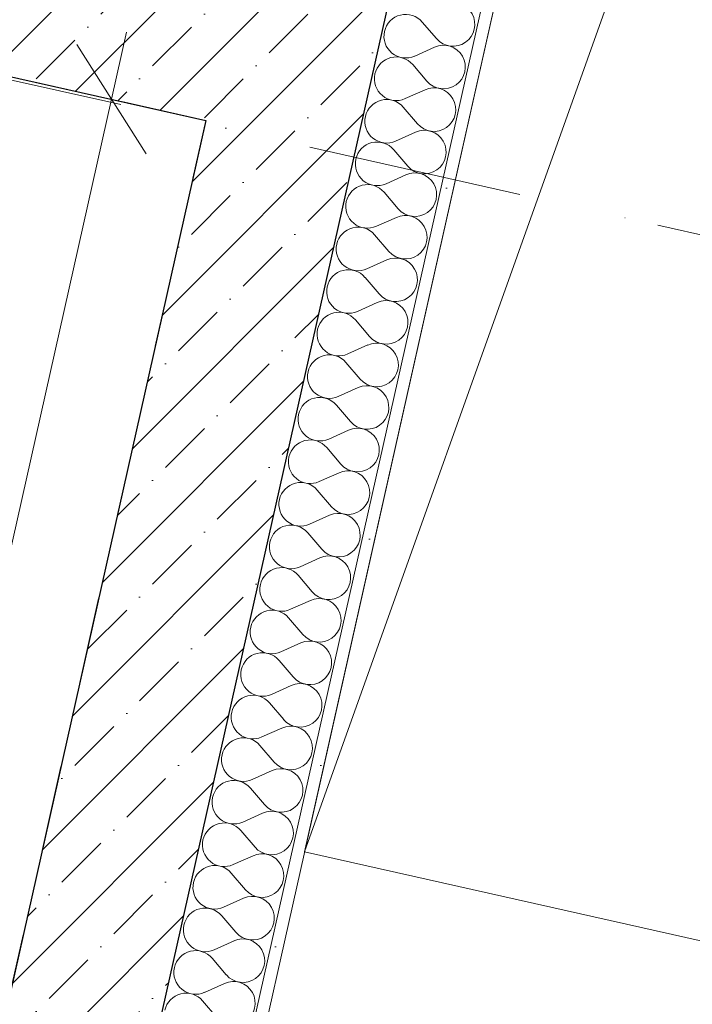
# Model space of a CAD drawing. Header units: millimetres. Extents: x -7213913 to -6930480, y 6129472 to 6353620.
# Tile 205 of 256: x -7184264 to -7183162, y 6176037 to 6177649. Entities that reach past the tile are written whole.
import ezdxf
from ezdxf.enums import TextEntityAlignment as Align

# ---------------------------------------------------------------- set-up
doc = ezdxf.new("R2010")
doc.units = ezdxf.units.MM
doc.header["$MEASUREMENT"] = 0
doc.linetypes.add('короткая штриховая', pattern=[282.222222, 141.111111, -141.111111])
doc.linetypes.add('Штрихпунктирная', pattern=[670.277762, 352.777767, -176.388884, 0, -141.111112])
for name, color, linetype, lineweight in [('АР-вертикальная связь - Лифт.АР_Ном._пера__120', 7, 'Continuous', 0), ('АР-Стены_внешние_.АР_Ном._пера__1', 7, 'Continuous', 0), ('АР-Стены_внутренние_пилоны.АР_Ном._пера__1', 7, 'Continuous', 30), ('АР-Чертеж-Оси_Осевые размеры.АР_Ном._пера__120', 7, 'Continuous', 0), ('АР-Чертеж-Размеры.АР_Ном._пера__1', 7, 'Continuous', 0), ('ИОС-Шахты и отверстия.АР_Ном._пера__1', 7, 'Continuous', 0)]:
    doc.layers.add(name, color=color, linetype=linetype, lineweight=lineweight)
for name, color, linetype in [('АР-Стены_внешние_.АР', 7, 'Continuous'), ('АР-Стены_внутренние_пилоны.АР', 7, 'Continuous'), ('АР-Чертеж-Оси_Осевые размеры.АР', 7, 'Continuous'), ('АР-Чертеж-Размеры.АР', 7, 'Continuous'), ('ИОС-Шахты и отверстия.АР', 7, 'Continuous')]:
    doc.layers.add(name, color=color, linetype=linetype)
doc.styles.add('РЎР“Р•РќР•Р\xa0Р\x98Р\xa0_РЎРўР\x98Р›Р¬_3', font='GOST_Common.ttf')
doc.styles.add('РЎР“Р•РќР•Р\xa0Р\x98Р\xa0_РЎРўР\x98Р›Р¬_5', font='GOTHIC.TTF')
doc.dimstyles.new('СГЕНЕРИР_СТИЛЬ__3', dxfattribs={"dimtxt": 129.999995, "dimasz": 142.5, "dimexe": 0.18, "dimexo": 300000, "dimgap": 0, "dimtad": 1, "dimdec": 0, "dimzin": 0, "dimdsep": 46, "dimtxsty": 'РЎР“Р•РќР•Р\xa0Р\x98Р\xa0_РЎРўР\x98Р›Р¬_3', "dimblk": 'ARROWHEAD_6', "dimblk1": 'ARROWHEAD_6', "dimblk2": 'ARROWHEAD_6', "dimcen": 0.09, "dimclrd": 7, "dimclre": 7, "dimclrt": 7, "dimazin": 0, "dimtfac": 1, "dimtdec": 4, "dimtmove": 0, "dimatfit": 3, "dimfxl": 1, "dimtolj": 1, "dimtzin": 0, "dimarcsym": 0})
pattern_1 = [(45, (-6566190.34, 6562677.8), (-84.852814, 84.852814), []), (45, (-6566232.77, 6562720.22), (-84.852814, 84.852814), [90, -30, 0, -30])]

# ---------------------------------------------------------------- blocks, each defined once
blk = doc.blocks.new('Символ Проема в Полу 21[148]_10', base_point=(-7183797.2, 6176286.5))
at = {"layer": 'ИОС-Шахты и отверстия.АР_Ном._пера__1', "color": 7, "linetype": 'Continuous', "lineweight": 0, "flags": 128}
for points in [[(-7183797.2, 6176286.5), (-7183123.8, 6179284.7), (-7182245.7, 6179087.5), (-7182869.6, 6178883.2)], [(-7182869.6, 6178883.2), (-7182245.7, 6179087.5), (-7182919, 6176089.3), (-7183797.2, 6176286.5)]]:
    blk.add_lwpolyline(points, close=True, dxfattribs=at)
blk = doc.blocks.new('Стена_21_10', base_point=(-7183809.3, 6177578.6))
at = {"layer": 'АР-Стены_внутренние_пилоны.АР', "linetype": 'Continuous', "lineweight": 0, "true_color": 0x000000}
h = blk.add_hatch(dxfattribs=at)
h.set_pattern_fill('ЖЕЛЕЗОБЕТОН__PROJECT__000A', color=18, style=0, pattern_type=2)
h.set_pattern_definition(pattern_1)
h.paths.add_polyline_path([(-7183903.9, 6177728), (-7186635.8, 6178341.5), (-7186690.6, 6178097.6), (-7183958.7, 6177484)])
at = {"layer": 'АР-Стены_внутренние_пилоны.АР_Ном._пера__1', "color": 7, "linetype": 'Continuous', "lineweight": 30, "flags": 128}
blk.add_lwpolyline([(-7186690.6, 6178097.6), (-7183958.7, 6177484)], dxfattribs=at)
blk = doc.blocks.new('*X539', base_point=(-6566190.3, 6562677.8))
at = {"layer": 'АР-Стены_внешние_.АР_Ном._пера__1', "color": 7, "linetype": 'Continuous', "lineweight": 0}
for p, q in [((-7183580.8, 6177618.2), (-7183604, 6177645.3)), ((-7183583.9, 6177604.2), (-7183616.5, 6177589.6)), ((-7183596.5, 6177548.5), (-7183619.6, 6177575.6)), ((-7183599.6, 6177534.5), (-7183632.2, 6177519.9)), ((-7183612.1, 6177478.8), (-7183635.3, 6177505.9)), ((-7183615.2, 6177464.8), (-7183647.8, 6177450.2)), ((-7183627.8, 6177409.1), (-7183650.9, 6177436.2)), ((-7183630.9, 6177395.1), (-7183663.5, 6177380.5)), ((-7183643.4, 6177339.4), (-7183666.6, 6177366.6)), ((-7183646.5, 6177325.4), (-7183679.1, 6177310.8)), ((-7183659.1, 6177269.7), (-7183682.3, 6177296.9)), ((-7183662.2, 6177255.8), (-7183694.8, 6177241.1)), ((-7183674.7, 6177200), (-7183697.9, 6177227.2)), ((-7183677.9, 6177186.1), (-7183710.4, 6177171.4)), ((-7183690.4, 6177130.3), (-7183713.6, 6177157.5)), ((-7183693.5, 6177116.4), (-7183726.1, 6177101.7)), ((-7183706, 6177060.6), (-7183729.2, 6177087.8)), ((-7183709.2, 6177046.7), (-7183741.7, 6177032)), ((-7183721.7, 6176990.9), (-7183744.9, 6177018.1)), ((-7183724.8, 6176977), (-7183757.4, 6176962.3)), ((-7183737.3, 6176921.2), (-7183760.5, 6176948.4)), ((-7183740.5, 6176907.3), (-7183773, 6176892.6)), ((-7183753, 6176851.5), (-7183776.2, 6176878.7)), ((-7183756.1, 6176837.6), (-7183788.7, 6176823)), ((-7183768.6, 6176781.8), (-7183791.8, 6176809)), ((-7183771.8, 6176767.9), (-7183804.3, 6176753.3)), ((-7183784.3, 6176712.2), (-7183807.5, 6176739.3)), ((-7183787.4, 6176698.2), (-7183820, 6176683.6)), ((-7183799.9, 6176642.5), (-7183823.1, 6176669.6)), ((-7183803.1, 6176628.5), (-7183835.6, 6176613.9)), ((-7183815.6, 6176572.8), (-7183838.8, 6176599.9)), ((-7183818.7, 6176558.8), (-7183851.3, 6176544.2)), ((-7183831.2, 6176503.1), (-7183854.4, 6176530.2)), ((-7183834.4, 6176489.1), (-7183867, 6176474.5)), ((-7183846.9, 6176433.4), (-7183870.1, 6176460.5)), ((-7183850, 6176419.4), (-7183882.6, 6176404.8)), ((-7183862.6, 6176363.7), (-7183885.7, 6176390.9)), ((-7183865.7, 6176349.7), (-7183898.3, 6176335.1)), ((-7183878.2, 6176294), (-7183901.4, 6176321.2)), ((-7183881.3, 6176280.1), (-7183913.9, 6176265.4)), ((-7183893.9, 6176224.3), (-7183917, 6176251.5)), ((-7183897, 6176210.4), (-7183929.6, 6176195.7)), ((-7183909.5, 6176154.6), (-7183932.7, 6176181.8)), ((-7183912.6, 6176140.7), (-7183945.2, 6176126)), ((-7183925.2, 6176084.9), (-7183948.3, 6176112.1)), ((-7183928.3, 6176071), (-7183960.9, 6176056.3)), ((-7183940.8, 6176015.2), (-7183964, 6176042.4))]:
    blk.add_line(p, q, dxfattribs=at)
for centre, start, end in [((-7183553.6, 6177641.3), 220.4718, 114.2116), ((-7183631.2, 6177622.1), 40.4718, 167.3417), ((-7183631.2, 6177622.1), 167.3417, 294.2116), ((-7183569.3, 6177571.6), 220.4718, 114.2116), ((-7183646.8, 6177552.4), 40.4718, 167.3417), ((-7183646.8, 6177552.4), 167.3417, 294.2116), ((-7183584.9, 6177501.9), 220.4718, 114.2116), ((-7183662.5, 6177482.8), 40.4718, 167.3417), ((-7183662.5, 6177482.8), 167.3417, 294.2116), ((-7183600.6, 6177432.3), 220.4718, 114.2116), ((-7183678.1, 6177413.1), 40.4718, 167.3417), ((-7183678.1, 6177413.1), 167.3417, 294.2116), ((-7183616.2, 6177362.6), 220.4718, 114.2116), ((-7183693.8, 6177343.4), 40.4718, 167.3417), ((-7183693.8, 6177343.4), 167.3417, 294.2116), ((-7183631.9, 6177292.9), 220.4718, 114.2116), ((-7183709.4, 6177273.7), 40.4718, 167.3417), ((-7183709.4, 6177273.7), 167.3417, 294.2116), ((-7183647.6, 6177223.2), 220.4718, 114.2116), ((-7183725.1, 6177204), 40.4718, 167.3417), ((-7183725.1, 6177204), 167.3417, 294.2116), ((-7183663.2, 6177153.5), 220.4718, 114.2116), ((-7183740.7, 6177134.3), 40.4718, 167.3417), ((-7183740.7, 6177134.3), 167.3417, 294.2116), ((-7183678.9, 6177083.8), 220.4718, 114.2116), ((-7183756.4, 6177064.6), 40.4718, 167.3417), ((-7183756.4, 6177064.6), 167.3417, 294.2116), ((-7183694.5, 6177014.1), 220.4718, 114.2116), ((-7183772, 6176994.9), 40.4718, 167.3417), ((-7183772, 6176994.9), 167.3417, 294.2116), ((-7183710.2, 6176944.4), 220.4718, 114.2116), ((-7183787.7, 6176925.2), 40.4718, 167.3417), ((-7183787.7, 6176925.2), 167.3417, 294.2116), ((-7183725.8, 6176874.7), 220.4718, 114.2116), ((-7183803.3, 6176855.5), 40.4718, 167.3417), ((-7183803.3, 6176855.5), 167.3417, 294.2116), ((-7183741.5, 6176805), 220.4718, 114.2116), ((-7183819, 6176785.8), 40.4718, 167.3417), ((-7183819, 6176785.8), 167.3417, 294.2116), ((-7183757.1, 6176735.3), 220.4718, 114.2116), ((-7183834.6, 6176716.1), 40.4718, 167.3417), ((-7183834.6, 6176716.1), 167.3417, 294.2116), ((-7183772.8, 6176665.6), 220.4718, 114.2116), ((-7183850.3, 6176646.4), 40.4718, 167.3417), ((-7183850.3, 6176646.4), 167.3417, 294.2116), ((-7183788.4, 6176595.9), 220.4718, 114.2116), ((-7183865.9, 6176576.8), 40.4718, 167.3417), ((-7183865.9, 6176576.8), 167.3417, 294.2116), ((-7183804.1, 6176526.3), 220.4718, 114.2116), ((-7183881.6, 6176507.1), 40.4718, 167.3417), ((-7183881.6, 6176507.1), 167.3417, 294.2116), ((-7183819.7, 6176456.6), 220.4718, 114.2116), ((-7183897.3, 6176437.4), 40.4718, 167.3417), ((-7183897.3, 6176437.4), 167.3417, 294.2116), ((-7183835.4, 6176386.9), 220.4718, 114.2116), ((-7183912.9, 6176367.7), 40.4718, 167.3417), ((-7183912.9, 6176367.7), 167.3417, 294.2116), ((-7183851, 6176317.2), 220.4718, 114.2116), ((-7183928.6, 6176298), 40.4718, 167.3417), ((-7183928.6, 6176298), 167.3417, 294.2116), ((-7183866.7, 6176247.5), 220.4718, 114.2116), ((-7183944.2, 6176228.3), 40.4718, 167.3417), ((-7183944.2, 6176228.3), 167.3417, 294.2116), ((-7183882.3, 6176177.8), 220.4718, 114.2116), ((-7183959.9, 6176158.6), 40.4718, 167.3417), ((-7183959.9, 6176158.6), 167.3417, 294.2116), ((-7183898, 6176108.1), 220.4718, 114.2116), ((-7183975.5, 6176088.9), 40.4718, 167.3417), ((-7183975.5, 6176088.9), 167.3417, 294.2116), ((-7183913.6, 6176038.4), 220.4718, 114.2116), ((-7183991.2, 6176019.2), 40.4718, 167.3417)]:
    blk.add_arc(centre, 35.7, start, end, dxfattribs=at)
blk = doc.blocks.new('Стена_227_10', base_point=(-7184703.4, 6173597.8))
at = {"layer": 'АР-Стены_внешние_.АР', "linetype": 'Continuous', "lineweight": 0, "true_color": 0x000000}
h = blk.add_hatch(dxfattribs=at)
h.set_pattern_fill('ШТУКАТУРКА__ГИПС_01_000A', color=18, style=0, pattern_type=2)
h.set_pattern_definition([(45, (-6566190.34, 6563027.8), (-111.369318, 111.369318), [0, -105, 0, -157.5]), (110, (-6565840.34, 6563027.8), (148.001588, 53.868173), [0, -77, 0, -133])])
h.paths.add_polyline_path([(-7183033.7, 6179776.9), (-7184459.9, 6173427.2), (-7184442.9, 6173411.2), (-7183014.2, 6179772.5)])
h = blk.add_hatch(dxfattribs=at)
h.set_pattern_fill('ЖЕЛЕЗОБЕТОН__PROJECT__000A', color=18, style=0, pattern_type=2)
h.set_pattern_definition(pattern_1)
h.paths.add_polyline_path([(-7183511.7, 6179474.3), (-7184798, 6173747.1), (-7184554, 6173692.4), (-7183267.7, 6179419.5)])
at = {"layer": 'АР-Стены_внешние_.АР_Ном._пера__1', "color": 7, "linetype": 'Continuous', "lineweight": 0}
blk.add_line((-7184459.9, 6173427.2), (-7183066.6, 6179630.6), dxfattribs=at)
at = {"layer": 'АР-Стены_внешние_.АР_Ном._пера__1', "color": 7, "linetype": 'Continuous', "lineweight": 30}
blk.add_line((-7184554, 6173692.4), (-7183267.7, 6179419.5), dxfattribs=at)
at = {"layer": 'АР-Стены_внешние_.АР_Ном._пера__1', "color": 7, "linetype": 'Continuous', "lineweight": 0, "flags": 128}
blk.add_lwpolyline([(-7184442.9, 6173411.2), (-7183009.8, 6179792)], dxfattribs=at)
at = {"layer": 'АР-Стены_внешние_.АР_Ном._пера__1', "color": 7, "linetype": 'Continuous', "lineweight": 30, "flags": 128}
blk.add_lwpolyline([(-7183958.7, 6177484), (-7184350.9, 6175737.6)], dxfattribs=at)
at = {"layer": 'АР-Стены_внешние_.АР', "color": 7, "lineweight": 0}
blk.add_blockref('*X539', (-6566190.3, 6562677.8), dxfattribs=at)
blk = doc.blocks.new('*D904', base_point=(-6566190.3, 6562677.8))
at = {"layer": 'АР-Чертеж-Размеры.АР_Ном._пера__1', "color": 7, "linetype": 'Continuous', "lineweight": 0, "transparency": 16777216}
for p, q in [((-7184088.7, 6177628.6), (-7184113.3, 6177518.8)), ((-7184056.6, 6177429.2), (-7184170.1, 6177608.4)), ((-7184250.5, 6177549.6), (-7183976.1, 6177488)), ((-7184113.3, 6177518.8), (-7184505.6, 6175772.3)), ((-7184562.3, 6175861.9), (-7184448.8, 6175682.7)), ((-7184642.8, 6175803.1), (-7184368.4, 6175741.5)), ((-7184505.6, 6175772.3), (-7184530.2, 6175662.5))]:
    blk.add_line(p, q, dxfattribs=at)
at = {"layer": 'АР-Чертеж-Размеры.АР_Ном._пера__1', "color": 7, "lineweight": 0, "transparency": 16777216, "insert": (-7184377.2, 6176462.4), "char_height": 130, "attachment_point": 7, "rotation": 77.3417, "style": 'РЎР“Р•РќР•Р\xa0Р\x98Р\xa0_РЎРўР\x98Р›Р¬_3'}
blk.add_mtext('\\A1;{\\pql;\\fGOST Common|b0|i0|c204|p0;\\W1.000000;1\xa0790}', dxfattribs=at)
blk = doc.blocks.new('ARROWHEAD_6')
at = {"color": 0, "linetype": 'Continuous', "lineweight": 0}
for p, q in [((-0.5, -0.5), (0.5, 0.5)), ((0, 0), (-1, 0))]:
    blk.add_line(p, q, dxfattribs=at)
blk = doc.blocks.new('Стандартный Маркер Сетки[183]_10', base_point=(-7208310.8, 6182948.1))
at = {"layer": 'АР-Чертеж-Оси_Осевые размеры.АР_Ном._пера__120', "color": 7, "linetype": 'Штрихпунктирная', "lineweight": 0}
for p, q in [((-7207335.2, 6182729), (-7183218.3, 6177312.4)), ((-7183218.3, 6177312.4), (-7182242.6, 6177093.3))]:
    blk.add_line(p, q, dxfattribs=at)
at = {"layer": 'АР-Чертеж-Оси_Осевые размеры.АР_Ном._пера__120', "color": 7, "lineweight": 0, "style": 'РЎР“Р•РќР•Р\xa0Р\x98Р\xa0_РЎРўР\x98Р›Р¬_5'}
blk.add_attdef('AC_MarkerText_1', text='', height=350, rotation=347.3417, dxfattribs=at).set_placement((-7208728.8, 6183238.8), align=Align.TOP_CENTER)
blk = doc.blocks.new('Стандартный Маркер Сетки[207]_10', base_point=(-7208310.8, 6182948.1))
at = {"layer": 'АР-Чертеж-Оси_Осевые размеры.АР_Ном._пера__120', "color": 7, "linetype": 'Штрихпунктирная', "lineweight": 0}
for p, q in [((-7207335.2, 6182729), (-7183218.3, 6177312.4)), ((-7183218.3, 6177312.4), (-7182242.6, 6177093.3))]:
    blk.add_line(p, q, dxfattribs=at)
at = {"layer": 'АР-Чертеж-Оси_Осевые размеры.АР_Ном._пера__120', "color": 7, "lineweight": 0, "style": 'РЎР“Р•РќР•Р\xa0Р\x98Р\xa0_РЎРўР\x98Р›Р¬_5'}
blk.add_attdef('AC_MarkerText_1', text='', height=350, rotation=347.3417, dxfattribs=at).set_placement((-7208728.8, 6183238.8), align=Align.TOP_CENTER)

msp = doc.modelspace()

# ---------------------------------------------------------------- linework, layer by layer
at = {"layer": 'АР-вертикальная связь - Лифт.АР_Ном._пера__120', "color": 7, "linetype": 'короткая штриховая', "lineweight": 0}
msp.add_lwpolyline([(-7186690.6, 6178097.6), (-7187082.9, 6176351.1), (-7184350.9, 6175737.6), (-7183958.7, 6177484)], close=True, dxfattribs=at)

# ---------------------------------------------------------------- block references
at = {"layer": 'АР-Стены_внешние_.АР', "color": 7, "lineweight": 0}
msp.add_blockref('Стена_227_10', (-7184703.4, 6173597.8), dxfattribs=at)
at = {"layer": 'АР-Стены_внутренние_пилоны.АР', "color": 7, "lineweight": 0}
msp.add_blockref('Стена_21_10', (-7183809.3, 6177578.6), dxfattribs=at)
at = {"layer": 'АР-Чертеж-Оси_Осевые размеры.АР', "color": 8, "linetype": 'Continuous', "lineweight": 15}
for name in ['Стандартный Маркер Сетки[183]_10', 'Стандартный Маркер Сетки[207]_10']:
    msp.add_blockref(name, (-7208310.8, 6182948.1), dxfattribs=at)
at = {"layer": 'ИОС-Шахты и отверстия.АР', "color": 7, "linetype": 'Continuous', "lineweight": 0}
msp.add_blockref('Символ Проема в Полу 21[148]_10', (-7183797.2, 6176286.5), dxfattribs=at)

# ---------------------------------------------------------------- dimensions: what is measured, and where the dimension line sits
at = {"layer": 'АР-Чертеж-Размеры.АР', "color": 7, "linetype": 'Continuous', "lineweight": 0}
dim = msp.add_linear_dim(base=(-7184505.6, 6175772.3), p1=(-7183958.7, 6177484), p2=(-7184350.9, 6175737.6), angle=257.3417, dimstyle='СГЕНЕРИР_СТИЛЬ__3', dxfattribs=at)
dim.commit()
dim.dimension.update_dxf_attribs({"geometry": '*D904', "text_midpoint": (-7184391.8, 6176694.2), "dimtype": 160, "text_rotation": 77.3417})

doc.saveas('drawing.dxf')
